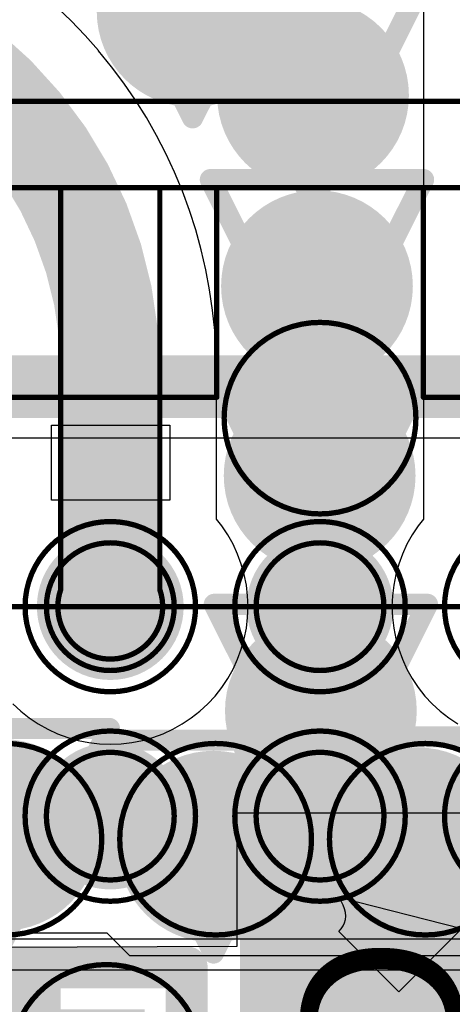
# Model space of a CAD drawing. Header units: inches. Extents: x -2.3 to 12.7, y -2.8 to 6.7.
# Tile 66 of 171: x 0.1795 to 0.2201, y 0.9275 to 1.02. Entities that reach past the tile are written whole.
import ezdxf

# ---------------------------------------------------------------- set-up
doc = ezdxf.new("R2010")
doc.units = ezdxf.units.IN
doc.header["$MEASUREMENT"] = 0
for name, color, linetype in [('Bottom Layer', 5, 'Continuous'), ('Bottom Paste', 16, 'Continuous'), ('Bottom Solder', 6, 'Continuous'), ('Drill Drawing', 1, 'Continuous'), ('fanoutbga', 56, 'Continuous'), ('L2_GND1', 16, 'Continuous'), ('L3_PWR1', 130, 'Continuous'), ('M14 Component Bodies Bottom', 56, 'Continuous'), ('M16 Courtyards Bottom', 56, 'Continuous'), ('M5 Assembly Top', 56, 'Continuous'), ('M6 Assembly Bottom', 56, 'Continuous'), ('PCB_dimesnion_airgap_trace_width', 56, 'Continuous'), ('Top Layer', 1, 'Continuous'), ('Top Overlay', 2, 'Continuous'), ('Top Paste', 8, 'Continuous'), ('Top Solder', 216, 'Continuous'), ('Via Holes', 16, 'Continuous')]:
    doc.layers.add(name, color=color, linetype=linetype)
doc.styles.add('Arial', font='txt', dxfattribs={"height": 0.2})

# ---------------------------------------------------------------- blocks, each defined once
blk = doc.blocks.new('AMF0102A_MFG_36')
at = {"layer": 'Top Layer'}
h = blk.add_hatch(color=1, dxfattribs=at)
edge = h.paths.add_edge_path()
edge.add_arc((-0.108268, -0.049213), 0.004921, 0, 360)
h = blk.add_hatch(color=1, dxfattribs=at)
edge = h.paths.add_edge_path()
edge.add_arc((-0.088583, -0.049213), 0.004921, 0, 360)
h = blk.add_hatch(color=1, dxfattribs=at)
edge = h.paths.add_edge_path()
edge.add_arc((-0.108268, -0.068898), 0.004921, 0, 360)
h = blk.add_hatch(color=1, dxfattribs=at)
edge = h.paths.add_edge_path()
edge.add_arc((-0.088583, -0.068898), 0.004921, 0, 360)
at = {"layer": 'Top Paste'}
h = blk.add_hatch(color=8, dxfattribs=at)
edge = h.paths.add_edge_path()
edge.add_arc((-0.108268, -0.049213), 0.004921, 0, 360)
h = blk.add_hatch(color=8, dxfattribs=at)
edge = h.paths.add_edge_path()
edge.add_arc((-0.088583, -0.049213), 0.004921, 0, 360)
h = blk.add_hatch(color=8, dxfattribs=at)
edge = h.paths.add_edge_path()
edge.add_arc((-0.108268, -0.068898), 0.004921, 0, 360)
h = blk.add_hatch(color=8, dxfattribs=at)
edge = h.paths.add_edge_path()
edge.add_arc((-0.088583, -0.068898), 0.004921, 0, 360)
at = {"layer": 'M5 Assembly Top'}
blk.add_lwpolyline([(-0.128937, -0.128937, 0.005906, 0.005906, 0), (-0.128937, 0.128937, 0.005906, 0.005906, 0)], format="xyseb", dxfattribs=at)
at = {"layer": 'Top Overlay'}
blk.add_lwpolyline([(-0.128937, -0.128937, 0.005906, 0.005906, 0), (-0.128937, 0.128937, 0.005906, 0.005906, 0)], format="xyseb", dxfattribs=at)
at = {"layer": 'Top Solder'}
for points in [[(-0.104823, -0.049213, 0.00689, 0.00689, 1), (-0.111713, -0.049213, 0.00689, 0.00689, 1)], [(-0.085138, -0.049213, 0.00689, 0.00689, 1), (-0.092028, -0.049213, 0.00689, 0.00689, 1)], [(-0.113435, -0.049213, 0.003445, 0.003445, 1), (-0.10999, -0.049213, 0.003445, 0.003445, 1)], [(-0.106545, -0.049213, 0.003445, 0.003445, 1), (-0.1031, -0.049213, 0.003445, 0.003445, 1)], [(-0.09375, -0.049213, 0.003445, 0.003445, 1), (-0.090305, -0.049213, 0.003445, 0.003445, 1)], [(-0.08686, -0.049213, 0.003445, 0.003445, 1), (-0.083415, -0.049213, 0.003445, 0.003445, 1)], [(-0.104823, -0.068898, 0.00689, 0.00689, 1), (-0.111713, -0.068898, 0.00689, 0.00689, 1)], [(-0.085138, -0.068898, 0.00689, 0.00689, 1), (-0.092028, -0.068898, 0.00689, 0.00689, 1)], [(-0.113435, -0.068898, 0.003445, 0.003445, 1), (-0.10999, -0.068898, 0.003445, 0.003445, 1)], [(-0.106545, -0.068898, 0.003445, 0.003445, 1), (-0.1031, -0.068898, 0.003445, 0.003445, 1)], [(-0.09375, -0.068898, 0.003445, 0.003445, 1), (-0.090305, -0.068898, 0.003445, 0.003445, 1)], [(-0.08686, -0.068898, 0.003445, 0.003445, 1), (-0.083415, -0.068898, 0.003445, 0.003445, 1)]]:
    blk.add_lwpolyline(points, format="xyseb", close=True, dxfattribs=at)
blk = doc.blocks.new('0402S_B_60')
at = {"layer": 'Bottom Layer'}
for points in [[(-0.0125, 0.012), (-0.0125, -0.012), (-0.0275, -0.012), (-0.0275, 0.012)], [(0.0275, 0.012), (0.0275, -0.012), (0.0125, -0.012), (0.0125, 0.012)]]:
    blk.add_hatch(color=5, dxfattribs=at).paths.add_polyline_path(points)
at = {"layer": 'Bottom Paste'}
for points in [[(-0.0125, 0.012), (-0.0125, -0.012), (-0.0275, -0.012), (-0.0275, 0.012)], [(0.0275, 0.012), (0.0275, -0.012), (0.0125, -0.012), (0.0125, 0.012)]]:
    blk.add_hatch(color=16, dxfattribs=at).paths.add_polyline_path(points)
at = {"layer": 'Bottom Solder'}
for points in [[(-0.0125, 0.012), (-0.0125, -0.012), (-0.0275, -0.012), (-0.0275, 0.012)], [(0.0275, 0.012), (0.0275, -0.012), (0.0125, -0.012), (0.0125, 0.012)]]:
    blk.add_hatch(color=6, dxfattribs=at).paths.add_polyline_path(points)
at = {"layer": 'M14 Component Bodies Bottom'}
for points in [[(-0.021653, 0.011811, 0.003937, 0.003937, 0), (0.021654, 0.011811, 0.003937, 0.003937, 0)], [(-0.021653, 0.011811, 0.003937, 0.003937, 0), (-0.021653, -0.011811, 0.003937, 0.003937, 0)], [(-0.01378, 0.011811, 0.003937, 0.003937, 0), (-0.01378, -0.011811, 0.003937, 0.003937, 0)], [(0.01378, 0.011811, 0.003937, 0.003937, 0), (0.01378, -0.011811, 0.003937, 0.003937, 0)], [(0.021654, 0.011811, 0.003937, 0.003937, 0), (0.021654, -0.011811, 0.003937, 0.003937, 0)], [(-0.021653, -0.011811, 0.003937, 0.003937, 0), (0.021654, -0.011811, 0.003937, 0.003937, 0)]]:
    blk.add_lwpolyline(points, format="xyseb", dxfattribs=at)
for points in [[(-0.022638, 0.011811, 0.001969, 0.001969, 1), (-0.020669, 0.011811, 0.001969, 0.001969, 1)], [(-0.022638, 0.011811, 0.001969, 0.001969, 1), (-0.020669, 0.011811, 0.001969, 0.001969, 1)], [(-0.014764, 0.011811, 0.001969, 0.001969, 1), (-0.012795, 0.011811, 0.001969, 0.001969, 1)], [(0.012795, 0.011811, 0.001969, 0.001969, 1), (0.014764, 0.011811, 0.001969, 0.001969, 1)], [(0.020669, 0.011811, 0.001969, 0.001969, 1), (0.022638, 0.011811, 0.001969, 0.001969, 1)], [(0.020669, 0.011811, 0.001969, 0.001969, 1), (0.022638, 0.011811, 0.001969, 0.001969, 1)], [(-0.022638, -0.011811, 0.001969, 0.001969, 1), (-0.020669, -0.011811, 0.001969, 0.001969, 1)], [(-0.022638, -0.011811, 0.001969, 0.001969, 1), (-0.020669, -0.011811, 0.001969, 0.001969, 1)], [(-0.014764, -0.011811, 0.001969, 0.001969, 1), (-0.012795, -0.011811, 0.001969, 0.001969, 1)], [(0.012795, -0.011811, 0.001969, 0.001969, 1), (0.014764, -0.011811, 0.001969, 0.001969, 1)], [(0.020669, -0.011811, 0.001969, 0.001969, 1), (0.022638, -0.011811, 0.001969, 0.001969, 1)], [(0.020669, -0.011811, 0.001969, 0.001969, 1), (0.022638, -0.011811, 0.001969, 0.001969, 1)]]:
    blk.add_lwpolyline(points, format="xyseb", close=True, dxfattribs=at)
at = {"layer": 'M6 Assembly Bottom'}
for points in [[(-0.027559, 0.01378, 0.001969, 0.001969, 0), (-0.027559, -0.01378, 0.001969, 0.001969, 0)], [(-0.027559, 0.01378, 0.001969, 0.001969, 0), (0.027559, 0.01378, 0.001969, 0.001969, 0)], [(0.027559, 0.01378, 0.001969, 0.001969, 0), (0.027559, -0.01378, 0.001969, 0.001969, 0)], [(-0.027559, -0.01378, 0.001969, 0.001969, 0), (0.027559, -0.01378, 0.001969, 0.001969, 0)]]:
    blk.add_lwpolyline(points, format="xyseb", dxfattribs=at)
for points in [[(-0.028051, 0.01378, 0.000984, 0.000984, 1), (-0.027067, 0.01378, 0.000984, 0.000984, 1)], [(-0.028051, 0.01378, 0.000984, 0.000984, 1), (-0.027067, 0.01378, 0.000984, 0.000984, 1)], [(0.027067, 0.01378, 0.000984, 0.000984, 1), (0.028051, 0.01378, 0.000984, 0.000984, 1)], [(0.027067, 0.01378, 0.000984, 0.000984, 1), (0.028051, 0.01378, 0.000984, 0.000984, 1)], [(-0.028051, -0.01378, 0.000984, 0.000984, 1), (-0.027067, -0.01378, 0.000984, 0.000984, 1)], [(-0.028051, -0.01378, 0.000984, 0.000984, 1), (-0.027067, -0.01378, 0.000984, 0.000984, 1)], [(0.027067, -0.01378, 0.000984, 0.000984, 1), (0.028051, -0.01378, 0.000984, 0.000984, 1)], [(0.027067, -0.01378, 0.000984, 0.000984, 1), (0.028051, -0.01378, 0.000984, 0.000984, 1)]]:
    blk.add_lwpolyline(points, format="xyseb", close=True, dxfattribs=at)
at = {"layer": 'M6 Assembly Bottom', "style": 'Arial', "text_generation_flag": 2}
blk.add_text('C22', height=0.015, dxfattribs=at).set_placement((0.021961, -0.006056))
blk = doc.blocks.new('0402L_B_80')
at = {"layer": 'Bottom Layer'}
for points in [[(-0.007874, 0.009843), (-0.007874, -0.009843), (-0.031496, -0.009843), (-0.031496, 0.009843)], [(0.031496, 0.009843), (0.031496, -0.009843), (0.007874, -0.009843), (0.007874, 0.009843)]]:
    blk.add_hatch(color=5, dxfattribs=at).paths.add_polyline_path(points)
at = {"layer": 'Bottom Paste'}
for points in [[(-0.007874, 0.009843), (-0.007874, -0.009843), (-0.031496, -0.009843), (-0.031496, 0.009843)], [(0.031496, 0.009843), (0.031496, -0.009843), (0.007874, -0.009843), (0.007874, 0.009843)]]:
    blk.add_hatch(color=16, dxfattribs=at).paths.add_polyline_path(points)
at = {"layer": 'Bottom Solder'}
for points in [[(-0.007874, 0.009843), (-0.007874, -0.009843), (-0.031496, -0.009843), (-0.031496, 0.009843)], [(0.031496, 0.009843), (0.031496, -0.009843), (0.007874, -0.009843), (0.007874, 0.009843)]]:
    blk.add_hatch(color=6, dxfattribs=at).paths.add_polyline_path(points)
at = {"layer": 'M14 Component Bodies Bottom'}
for points in [[(-0.021653, 0.011811, 0.003937, 0.003937, 0), (-0.021653, -0.011811, 0.003937, 0.003937, 0)], [(0.021654, 0.011811, 0.003937, 0.003937, 0), (-0.021653, 0.011811, 0.003937, 0.003937, 0)], [(-0.01378, 0.011811, 0.003937, 0.003937, 0), (-0.01378, -0.011811, 0.003937, 0.003937, 0)], [(0.01378, 0.011811, 0.003937, 0.003937, 0), (0.01378, -0.011811, 0.003937, 0.003937, 0)], [(0.021654, 0.011811, 0.003937, 0.003937, 0), (0.021654, -0.011811, 0.003937, 0.003937, 0)], [(0.021654, -0.011811, 0.003937, 0.003937, 0), (-0.021653, -0.011811, 0.003937, 0.003937, 0)]]:
    blk.add_lwpolyline(points, format="xyseb", dxfattribs=at)
for points in [[(-0.022638, 0.011811, 0.001969, 0.001969, 1), (-0.020669, 0.011811, 0.001969, 0.001969, 1)], [(-0.022638, 0.011811, 0.001969, 0.001969, 1), (-0.020669, 0.011811, 0.001969, 0.001969, 1)], [(-0.014764, 0.011811, 0.001969, 0.001969, 1), (-0.012795, 0.011811, 0.001969, 0.001969, 1)], [(0.012795, 0.011811, 0.001969, 0.001969, 1), (0.014764, 0.011811, 0.001969, 0.001969, 1)], [(0.020669, 0.011811, 0.001969, 0.001969, 1), (0.022638, 0.011811, 0.001969, 0.001969, 1)], [(0.020669, 0.011811, 0.001969, 0.001969, 1), (0.022638, 0.011811, 0.001969, 0.001969, 1)], [(-0.022638, -0.011811, 0.001969, 0.001969, 1), (-0.020669, -0.011811, 0.001969, 0.001969, 1)], [(-0.022638, -0.011811, 0.001969, 0.001969, 1), (-0.020669, -0.011811, 0.001969, 0.001969, 1)], [(-0.014764, -0.011811, 0.001969, 0.001969, 1), (-0.012795, -0.011811, 0.001969, 0.001969, 1)], [(0.012795, -0.011811, 0.001969, 0.001969, 1), (0.014764, -0.011811, 0.001969, 0.001969, 1)], [(0.020669, -0.011811, 0.001969, 0.001969, 1), (0.022638, -0.011811, 0.001969, 0.001969, 1)], [(0.020669, -0.011811, 0.001969, 0.001969, 1), (0.022638, -0.011811, 0.001969, 0.001969, 1)]]:
    blk.add_lwpolyline(points, format="xyseb", close=True, dxfattribs=at)
at = {"layer": 'M16 Courtyards Bottom'}
for points in [[(-0.035433, 0.01378, 0.003937, 0.003937, 0), (-0.035433, -0.01378, 0.003937, 0.003937, 0)], [(0.035433, 0.01378, 0.003937, 0.003937, 0), (-0.035433, 0.01378, 0.003937, 0.003937, 0)], [(0.035433, 0.01378, 0.003937, 0.003937, 0), (0.035433, -0.01378, 0.003937, 0.003937, 0)], [(0, 0.011811, 0.003937, 0.003937, 0), (0, -0.011811, 0.003937, 0.003937, 0)], [(0.011811, 0, 0.003937, 0.003937, 0), (-0.011811, 0, 0.003937, 0.003937, 0)], [(0.035433, -0.01378, 0.003937, 0.003937, 0), (-0.035433, -0.01378, 0.003937, 0.003937, 0)]]:
    blk.add_lwpolyline(points, format="xyseb", dxfattribs=at)
for points in [[(-0.036417, 0.01378, 0.001969, 0.001969, 1), (-0.034449, 0.01378, 0.001969, 0.001969, 1)], [(-0.036417, 0.01378, 0.001969, 0.001969, 1), (-0.034449, 0.01378, 0.001969, 0.001969, 1)], [(0.034449, 0.01378, 0.001969, 0.001969, 1), (0.036417, 0.01378, 0.001969, 0.001969, 1)], [(0.034449, 0.01378, 0.001969, 0.001969, 1), (0.036417, 0.01378, 0.001969, 0.001969, 1)], [(-0.000984, 0.011811, 0.001969, 0.001969, 1), (0.000984, 0.011811, 0.001969, 0.001969, 1)], [(-0.012795, 0, 0.001969, 0.001969, 1), (-0.010827, 0, 0.001969, 0.001969, 1)], [(0.010827, 0, 0.001969, 0.001969, 1), (0.012795, 0, 0.001969, 0.001969, 1)], [(-0.000984, -0.011811, 0.001969, 0.001969, 1), (0.000984, -0.011811, 0.001969, 0.001969, 1)], [(-0.036417, -0.01378, 0.001969, 0.001969, 1), (-0.034449, -0.01378, 0.001969, 0.001969, 1)], [(-0.036417, -0.01378, 0.001969, 0.001969, 1), (-0.034449, -0.01378, 0.001969, 0.001969, 1)], [(0.034449, -0.01378, 0.001969, 0.001969, 1), (0.036417, -0.01378, 0.001969, 0.001969, 1)], [(0.034449, -0.01378, 0.001969, 0.001969, 1), (0.036417, -0.01378, 0.001969, 0.001969, 1)]]:
    blk.add_lwpolyline(points, format="xyseb", close=True, dxfattribs=at)
at = {"layer": 'M6 Assembly Bottom'}
for points in [[(0.035433, 0.01378, 0.003937, 0.003937, 0), (-0.035433, 0.01378, 0.003937, 0.003937, 0)], [(-0.035433, 0.01378, 0.003937, 0.003937, 0), (-0.035433, -0.01378, 0.003937, 0.003937, 0)], [(0.035433, 0.01378, 0.003937, 0.003937, 0), (0.035433, -0.01378, 0.003937, 0.003937, 0)], [(0.035433, -0.01378, 0.003937, 0.003937, 0), (-0.035433, -0.01378, 0.003937, 0.003937, 0)]]:
    blk.add_lwpolyline(points, format="xyseb", dxfattribs=at)
for points in [[(-0.036417, 0.01378, 0.001969, 0.001969, 1), (-0.034449, 0.01378, 0.001969, 0.001969, 1)], [(-0.036417, 0.01378, 0.001969, 0.001969, 1), (-0.034449, 0.01378, 0.001969, 0.001969, 1)], [(0.034449, 0.01378, 0.001969, 0.001969, 1), (0.036417, 0.01378, 0.001969, 0.001969, 1)], [(0.034449, 0.01378, 0.001969, 0.001969, 1), (0.036417, 0.01378, 0.001969, 0.001969, 1)], [(-0.036417, -0.01378, 0.001969, 0.001969, 1), (-0.034449, -0.01378, 0.001969, 0.001969, 1)], [(-0.036417, -0.01378, 0.001969, 0.001969, 1), (-0.034449, -0.01378, 0.001969, 0.001969, 1)], [(0.034449, -0.01378, 0.001969, 0.001969, 1), (0.036417, -0.01378, 0.001969, 0.001969, 1)], [(0.034449, -0.01378, 0.001969, 0.001969, 1), (0.036417, -0.01378, 0.001969, 0.001969, 1)]]:
    blk.add_lwpolyline(points, format="xyseb", close=True, dxfattribs=at)
at = {"layer": 'M6 Assembly Bottom', "style": 'Arial', "text_generation_flag": 2}
blk.add_text('C4', height=0.017, rotation=180, dxfattribs=at).set_placement((-0.030512, 0.008858))

msp = doc.modelspace()

# ---------------------------------------------------------------- hatches: boundary and pattern name
at = {"layer": 'Bottom Layer'}
h = msp.add_hatch(color=5, dxfattribs=at)
edge = h.paths.add_edge_path()
edge.add_arc((0.195718, 1.020792), 0.009, 0, 360)
h = msp.add_hatch(color=5, dxfattribs=at)
edge = h.paths.add_edge_path()
edge.add_arc((0.207019, 1.012903), 0.009, 0, 360)
h = msp.add_hatch(color=5, dxfattribs=at)
edge = h.paths.add_edge_path()
edge.add_arc((0.207389, 0.994973), 0.009, 0, 360)
h = msp.add_hatch(color=5, dxfattribs=at)
edge = h.paths.add_edge_path()
edge.add_arc((0.207641, 0.977157), 0.009, 0, 360)
h = msp.add_hatch(color=5, dxfattribs=at)
edge = h.paths.add_edge_path()
edge.add_arc((0.207755, 0.955058), 0.009, 0, 360)
h = msp.add_hatch(color=5, dxfattribs=at)
edge = h.paths.add_edge_path()
edge.add_arc((0.1779, 0.943394), 0.009, 0, 360)
h = msp.add_hatch(color=5, dxfattribs=at)
edge = h.paths.add_edge_path()
edge.add_arc((0.197678, 0.942301), 0.009, 0, 360)
h = msp.add_hatch(color=5, dxfattribs=at)
edge = h.paths.add_edge_path()
edge.add_arc((0.216867, 0.942611), 0.009, 0, 360)
at = {"layer": 'L2_GND1'}
h = msp.add_hatch(color=16, dxfattribs=at)
edge = h.paths.add_edge_path()
edge.add_arc((0.195718, 1.020792), 0.009, 0, 360)
h = msp.add_hatch(color=16, dxfattribs=at)
edge = h.paths.add_edge_path()
edge.add_arc((0.207019, 1.012903), 0.009, 0, 360)
h = msp.add_hatch(color=16, dxfattribs=at)
edge = h.paths.add_edge_path()
edge.add_arc((0.207389, 0.994973), 0.009, 0, 360)
h = msp.add_hatch(color=16, dxfattribs=at)
edge = h.paths.add_edge_path()
edge.add_arc((0.207641, 0.977157), 0.009, 0, 360)
h = msp.add_hatch(color=16, dxfattribs=at)
edge = h.paths.add_edge_path()
edge.add_arc((0.207755, 0.955058), 0.009, 0, 360)
h = msp.add_hatch(color=16, dxfattribs=at)
edge = h.paths.add_edge_path()
edge.add_arc((0.1779, 0.943394), 0.009, 0, 360)
h = msp.add_hatch(color=16, dxfattribs=at)
edge = h.paths.add_edge_path()
edge.add_arc((0.197678, 0.942301), 0.009, 0, 360)
h = msp.add_hatch(color=16, dxfattribs=at)
edge = h.paths.add_edge_path()
edge.add_arc((0.216867, 0.942611), 0.009, 0, 360)
at = {"layer": 'L3_PWR1'}
h = msp.add_hatch(color=130, dxfattribs=at)
edge = h.paths.add_edge_path()
edge.add_arc((0.195718, 1.020792), 0.009, 0, 360)
h = msp.add_hatch(color=130, dxfattribs=at)
edge = h.paths.add_edge_path()
edge.add_arc((0.207019, 1.012903), 0.009, 0, 360)
h = msp.add_hatch(color=130, dxfattribs=at)
edge = h.paths.add_edge_path()
edge.add_arc((0.207389, 0.994973), 0.009, 0, 360)
h = msp.add_hatch(color=130, dxfattribs=at)
edge = h.paths.add_edge_path()
edge.add_arc((0.207641, 0.977157), 0.009, 0, 360)
h = msp.add_hatch(color=130, dxfattribs=at)
edge = h.paths.add_edge_path()
edge.add_arc((0.207755, 0.955058), 0.009, 0, 360)
h = msp.add_hatch(color=130, dxfattribs=at)
edge = h.paths.add_edge_path()
edge.add_arc((0.1779, 0.943394), 0.009, 0, 360)
h = msp.add_hatch(color=130, dxfattribs=at)
edge = h.paths.add_edge_path()
edge.add_arc((0.197678, 0.942301), 0.009, 0, 360)
h = msp.add_hatch(color=130, dxfattribs=at)
edge = h.paths.add_edge_path()
edge.add_arc((0.216867, 0.942611), 0.009, 0, 360)
at = {"layer": 'Top Layer'}
h = msp.add_hatch(color=1, dxfattribs=at)
edge = h.paths.add_edge_path()
edge.add_arc((0.195718, 1.020792), 0.009, 0, 360)
h = msp.add_hatch(color=1, dxfattribs=at)
edge = h.paths.add_edge_path()
edge.add_arc((0.207019, 1.012903), 0.009, 0, 360)
h = msp.add_hatch(color=1, dxfattribs=at)
edge = h.paths.add_edge_path()
edge.add_arc((0.207389, 0.994973), 0.009, 0, 360)
h = msp.add_hatch(color=1, dxfattribs=at)
edge = h.paths.add_edge_path()
edge.add_arc((0.207641, 0.977157), 0.009, 0, 360)
h = msp.add_hatch(color=1, dxfattribs=at)
edge = h.paths.add_edge_path()
edge.add_arc((0.207755, 0.955058), 0.009, 0, 360)
h = msp.add_hatch(color=1, dxfattribs=at)
edge = h.paths.add_edge_path()
edge.add_arc((0.1779, 0.943394), 0.009, 0, 360)
h = msp.add_hatch(color=1, dxfattribs=at)
edge = h.paths.add_edge_path()
edge.add_arc((0.197678, 0.942301), 0.009, 0, 360)
h = msp.add_hatch(color=1, dxfattribs=at)
edge = h.paths.add_edge_path()
edge.add_arc((0.216867, 0.942611), 0.009, 0, 360)
at = {"layer": 'Via Holes'}
h = msp.add_hatch(color=7, dxfattribs=at)
edge = h.paths.add_edge_path()
edge.add_arc((0.195718, 1.020792), 0.004, 0, 360)
h = msp.add_hatch(color=7, dxfattribs=at)
edge = h.paths.add_edge_path()
edge.add_arc((0.207019, 1.012903), 0.004, 0, 360)
h = msp.add_hatch(color=7, dxfattribs=at)
edge = h.paths.add_edge_path()
edge.add_arc((0.207389, 0.994973), 0.004, 0, 360)
h = msp.add_hatch(color=7, dxfattribs=at)
edge = h.paths.add_edge_path()
edge.add_arc((0.207641, 0.977157), 0.004, 0, 360)
h = msp.add_hatch(color=7, dxfattribs=at)
edge = h.paths.add_edge_path()
edge.add_arc((0.207755, 0.955058), 0.004, 0, 360)
h = msp.add_hatch(color=7, dxfattribs=at)
edge = h.paths.add_edge_path()
edge.add_arc((0.1779, 0.943394), 0.004, 0, 360)
h = msp.add_hatch(color=7, dxfattribs=at)
edge = h.paths.add_edge_path()
edge.add_arc((0.216867, 0.942611), 0.004, 0, 360)
h = msp.add_hatch(color=7, dxfattribs=at)
edge = h.paths.add_edge_path()
edge.add_arc((0.197678, 0.942301), 0.004, 0, 360)

# ---------------------------------------------------------------- linework, layer by layer
at = {"layer": 'Bottom Layer'}
for p, q in [((0.209673, 0.937154), (0.209438, 0.93753)), ((0.209438, 0.93753), (0.220993, 0.934612)), ((0.209855, 0.93679), (0.209673, 0.937154)), ((0.209985, 0.936438), (0.209855, 0.93679)), ((0.210063, 0.936098), (0.209985, 0.936438)), ((0.210061, 0.935453), (0.210088, 0.93577)), ((0.210088, 0.93577), (0.210063, 0.936098)), ((0.209427, 0.934305), (0.209664, 0.934574)), ((0.209664, 0.934574), (0.209849, 0.934855)), ((0.209849, 0.934855), (0.209981, 0.935148)), ((0.209981, 0.935148), (0.210061, 0.935453)), ((0.220993, 0.934612), (0.215084, 0.928648)), ((0.215084, 0.928648), (0.209427, 0.934305)), ((0.283965, 0.933596), (0.135108, 0.933596))]:
    msp.add_line(p, q, dxfattribs=at)
for points in [[(0.214953, 0.940697, 0.008, 0.008, 0), (0.216867, 0.942611, 0.008, 0.008, 0)], [(0.214953, 0.934175, 0.008, 0.008, 0), (0.214953, 0.940697, 0.008, 0.008, 0)], [(0.212255, 0.931477, 0.008, 0.008, 0), (0.214953, 0.934175, 0.008, 0.008, 0)]]:
    msp.add_lwpolyline(points, format="xyseb", dxfattribs=at)
for points in [[(0.214867, 0.942611, 0.004, 0.004, 1), (0.218867, 0.942611, 0.004, 0.004, 1)], [(0.212953, 0.940697, 0.004, 0.004, 1), (0.216953, 0.940697, 0.004, 0.004, 1)], [(0.212953, 0.940697, 0.004, 0.004, 1), (0.216953, 0.940697, 0.004, 0.004, 1)], [(0.212953, 0.934175, 0.004, 0.004, 1), (0.216953, 0.934175, 0.004, 0.004, 1)], [(0.212953, 0.934175, 0.004, 0.004, 1), (0.216953, 0.934175, 0.004, 0.004, 1)], [(0.210255, 0.931477, 0.004, 0.004, 1), (0.214255, 0.931477, 0.004, 0.004, 1)]]:
    msp.add_lwpolyline(points, format="xyseb", close=True, dxfattribs=at)
at = {"layer": 'Bottom Solder'}
for p, q in [((0.229383, 0.945433), (0.199872, 0.945433)), ((0.199872, 0.945433), (0.199872, 0.932902)), ((0.199872, 0.932902), (0.135997, 0.932641))]:
    msp.add_line(p, q, dxfattribs=at)
at = {"layer": 'Drill Drawing'}
for points in [[(0.185718, 1.030792, 0.002, 0.002, 0), (0.195718, 1.010792, 0.002, 0.002, 0)], [(0.195718, 1.010792, 0.002, 0.002, 0), (0.205718, 1.030792, 0.002, 0.002, 0)], [(0.197019, 1.022903, 0.002, 0.002, 0), (0.207019, 1.002903, 0.002, 0.002, 0)], [(0.207019, 1.002903, 0.002, 0.002, 0), (0.217019, 1.022903, 0.002, 0.002, 0)], [(0.197389, 1.004973, 0.002, 0.002, 0), (0.217389, 1.004973, 0.002, 0.002, 0)], [(0.197389, 1.004973, 0.002, 0.002, 0), (0.207389, 0.984973, 0.002, 0.002, 0)], [(0.207389, 0.984973, 0.002, 0.002, 0), (0.217389, 1.004973, 0.002, 0.002, 0)], [(0.197641, 0.987157, 0.002, 0.002, 0), (0.217641, 0.987157, 0.002, 0.002, 0)], [(0.197641, 0.987157, 0.002, 0.002, 0), (0.207641, 0.967157, 0.002, 0.002, 0)], [(0.207641, 0.967157, 0.002, 0.002, 0), (0.217641, 0.987157, 0.002, 0.002, 0)], [(0.197755, 0.965058, 0.002, 0.002, 0), (0.217755, 0.965058, 0.002, 0.002, 0)], [(0.197755, 0.965058, 0.002, 0.002, 0), (0.207755, 0.945058, 0.002, 0.002, 0)], [(0.207755, 0.945058, 0.002, 0.002, 0), (0.217755, 0.965058, 0.002, 0.002, 0)], [(0.1679, 0.953394, 0.002, 0.002, 0), (0.1879, 0.953394, 0.002, 0.002, 0)], [(0.1779, 0.933394, 0.002, 0.002, 0), (0.1879, 0.953394, 0.002, 0.002, 0)], [(0.187678, 0.952301, 0.002, 0.002, 0), (0.207678, 0.952301, 0.002, 0.002, 0)], [(0.187678, 0.952301, 0.002, 0.002, 0), (0.197678, 0.932301, 0.002, 0.002, 0)], [(0.197678, 0.932301, 0.002, 0.002, 0), (0.207678, 0.952301, 0.002, 0.002, 0)], [(0.206867, 0.952611, 0.002, 0.002, 0), (0.226867, 0.952611, 0.002, 0.002, 0)], [(0.206867, 0.952611, 0.002, 0.002, 0), (0.216867, 0.932611, 0.002, 0.002, 0)], [(0.216867, 0.932611, 0.002, 0.002, 0), (0.226867, 0.952611, 0.002, 0.002, 0)]]:
    msp.add_lwpolyline(points, format="xyseb", dxfattribs=at)
for points in [[(0.195218, 1.010792, 0.001, 0.001, 1), (0.196218, 1.010792, 0.001, 0.001, 1)], [(0.195218, 1.010792, 0.001, 0.001, 1), (0.196218, 1.010792, 0.001, 0.001, 1)], [(0.196889, 1.004973, 0.001, 0.001, 1), (0.197889, 1.004973, 0.001, 0.001, 1)], [(0.196889, 1.004973, 0.001, 0.001, 1), (0.197889, 1.004973, 0.001, 0.001, 1)], [(0.216889, 1.004973, 0.001, 0.001, 1), (0.217889, 1.004973, 0.001, 0.001, 1)], [(0.216889, 1.004973, 0.001, 0.001, 1), (0.217889, 1.004973, 0.001, 0.001, 1)], [(0.206519, 1.002903, 0.001, 0.001, 1), (0.207519, 1.002903, 0.001, 0.001, 1)], [(0.206519, 1.002903, 0.001, 0.001, 1), (0.207519, 1.002903, 0.001, 0.001, 1)], [(0.197141, 0.987157, 0.001, 0.001, 1), (0.198141, 0.987157, 0.001, 0.001, 1)], [(0.197141, 0.987157, 0.001, 0.001, 1), (0.198141, 0.987157, 0.001, 0.001, 1)], [(0.217141, 0.987157, 0.001, 0.001, 1), (0.218141, 0.987157, 0.001, 0.001, 1)], [(0.217141, 0.987157, 0.001, 0.001, 1), (0.218141, 0.987157, 0.001, 0.001, 1)], [(0.206889, 0.984973, 0.001, 0.001, 1), (0.207889, 0.984973, 0.001, 0.001, 1)], [(0.206889, 0.984973, 0.001, 0.001, 1), (0.207889, 0.984973, 0.001, 0.001, 1)], [(0.207141, 0.967157, 0.001, 0.001, 1), (0.208141, 0.967157, 0.001, 0.001, 1)], [(0.207141, 0.967157, 0.001, 0.001, 1), (0.208141, 0.967157, 0.001, 0.001, 1)], [(0.197255, 0.965058, 0.001, 0.001, 1), (0.198255, 0.965058, 0.001, 0.001, 1)], [(0.197255, 0.965058, 0.001, 0.001, 1), (0.198255, 0.965058, 0.001, 0.001, 1)], [(0.217255, 0.965058, 0.001, 0.001, 1), (0.218255, 0.965058, 0.001, 0.001, 1)], [(0.217255, 0.965058, 0.001, 0.001, 1), (0.218255, 0.965058, 0.001, 0.001, 1)], [(0.1874, 0.953394, 0.001, 0.001, 1), (0.1884, 0.953394, 0.001, 0.001, 1)], [(0.1874, 0.953394, 0.001, 0.001, 1), (0.1884, 0.953394, 0.001, 0.001, 1)], [(0.187178, 0.952301, 0.001, 0.001, 1), (0.188178, 0.952301, 0.001, 0.001, 1)], [(0.187178, 0.952301, 0.001, 0.001, 1), (0.188178, 0.952301, 0.001, 0.001, 1)], [(0.206367, 0.952611, 0.001, 0.001, 1), (0.207367, 0.952611, 0.001, 0.001, 1)], [(0.206367, 0.952611, 0.001, 0.001, 1), (0.207367, 0.952611, 0.001, 0.001, 1)], [(0.207178, 0.952301, 0.001, 0.001, 1), (0.208178, 0.952301, 0.001, 0.001, 1)], [(0.207178, 0.952301, 0.001, 0.001, 1), (0.208178, 0.952301, 0.001, 0.001, 1)], [(0.207255, 0.945058, 0.001, 0.001, 1), (0.208255, 0.945058, 0.001, 0.001, 1)], [(0.207255, 0.945058, 0.001, 0.001, 1), (0.208255, 0.945058, 0.001, 0.001, 1)], [(0.197178, 0.932301, 0.001, 0.001, 1), (0.198178, 0.932301, 0.001, 0.001, 1)], [(0.197178, 0.932301, 0.001, 0.001, 1), (0.198178, 0.932301, 0.001, 0.001, 1)], [(0.216367, 0.932611, 0.001, 0.001, 1), (0.217367, 0.932611, 0.001, 0.001, 1)], [(0.216367, 0.932611, 0.001, 0.001, 1), (0.217367, 0.932611, 0.001, 0.001, 1)]]:
    msp.add_lwpolyline(points, format="xyseb", close=True, dxfattribs=at)
at = {"layer": 'fanoutbga'}
for points in [[(0.18799, 0.964845, 0.004, 0.004, 0), (0.18799, 0.998875, 0.004, 0.004, 0)], [(0.207675, 0.964845, 0.004, 0.004, 0), (0.207675, 0.98256, 0.004, 0.004, 0)]]:
    msp.add_lwpolyline(points, format="xyseb", dxfattribs=at)
for points in [[(0.18699, 0.998875, 0.002, 0.002, 1), (0.18899, 0.998875, 0.002, 0.002, 1)], [(0.216675, 0.98256, 0.0005, 0.0005, 1), (0.198675, 0.98256, 0.0005, 0.0005, 1)], [(0.216675, 0.98256, 0.0005, 0.0005, 1), (0.198675, 0.98256, 0.0005, 0.0005, 1)], [(0.206675, 0.98256, 0.002, 0.002, 1), (0.208675, 0.98256, 0.002, 0.002, 1)], [(0.19855, 0.98256, 0.00025, 0.00025, 1), (0.1988, 0.98256, 0.00025, 0.00025, 1)], [(0.19855, 0.98256, 0.00025, 0.00025, 1), (0.1988, 0.98256, 0.00025, 0.00025, 1)], [(0.21655, 0.98256, 0.00025, 0.00025, 1), (0.2168, 0.98256, 0.00025, 0.00025, 1)], [(0.21655, 0.98256, 0.00025, 0.00025, 1), (0.2168, 0.98256, 0.00025, 0.00025, 1)], [(0.19599, 0.964845, 0.0005, 0.0005, 1), (0.17999, 0.964845, 0.0005, 0.0005, 1)], [(0.215675, 0.964845, 0.0005, 0.0005, 1), (0.199675, 0.964845, 0.0005, 0.0005, 1)], [(0.23536, 0.964845, 0.0005, 0.0005, 1), (0.21936, 0.964845, 0.0005, 0.0005, 1)], [(0.19399, 0.964845, 0.0005, 0.0005, 1), (0.18199, 0.964845, 0.0005, 0.0005, 1)], [(0.19399, 0.964845, 0.0005, 0.0005, 1), (0.18199, 0.964845, 0.0005, 0.0005, 1)], [(0.213675, 0.964845, 0.0005, 0.0005, 1), (0.201675, 0.964845, 0.0005, 0.0005, 1)], [(0.213675, 0.964845, 0.0005, 0.0005, 1), (0.201675, 0.964845, 0.0005, 0.0005, 1)], [(0.18699, 0.964845, 0.002, 0.002, 1), (0.18899, 0.964845, 0.002, 0.002, 1)], [(0.206675, 0.964845, 0.002, 0.002, 1), (0.208675, 0.964845, 0.002, 0.002, 1)], [(0.179865, 0.964845, 0.00025, 0.00025, 1), (0.180115, 0.964845, 0.00025, 0.00025, 1)], [(0.181865, 0.964845, 0.00025, 0.00025, 1), (0.182115, 0.964845, 0.00025, 0.00025, 1)], [(0.181865, 0.964845, 0.00025, 0.00025, 1), (0.182115, 0.964845, 0.00025, 0.00025, 1)], [(0.193865, 0.964845, 0.00025, 0.00025, 1), (0.194115, 0.964845, 0.00025, 0.00025, 1)], [(0.193865, 0.964845, 0.00025, 0.00025, 1), (0.194115, 0.964845, 0.00025, 0.00025, 1)], [(0.195865, 0.964845, 0.00025, 0.00025, 1), (0.196115, 0.964845, 0.00025, 0.00025, 1)], [(0.19955, 0.964845, 0.00025, 0.00025, 1), (0.1998, 0.964845, 0.00025, 0.00025, 1)], [(0.20155, 0.964845, 0.00025, 0.00025, 1), (0.2018, 0.964845, 0.00025, 0.00025, 1)], [(0.20155, 0.964845, 0.00025, 0.00025, 1), (0.2018, 0.964845, 0.00025, 0.00025, 1)], [(0.21355, 0.964845, 0.00025, 0.00025, 1), (0.2138, 0.964845, 0.00025, 0.00025, 1)], [(0.21355, 0.964845, 0.00025, 0.00025, 1), (0.2138, 0.964845, 0.00025, 0.00025, 1)], [(0.21555, 0.964845, 0.00025, 0.00025, 1), (0.2158, 0.964845, 0.00025, 0.00025, 1)], [(0.219235, 0.964845, 0.00025, 0.00025, 1), (0.219485, 0.964845, 0.00025, 0.00025, 1)], [(0.19599, 0.94516, 0.0005, 0.0005, 1), (0.17999, 0.94516, 0.0005, 0.0005, 1)], [(0.215675, 0.94516, 0.0005, 0.0005, 1), (0.199675, 0.94516, 0.0005, 0.0005, 1)], [(0.23536, 0.94516, 0.0005, 0.0005, 1), (0.21936, 0.94516, 0.0005, 0.0005, 1)], [(0.18719, 0.94299, 0.0005, 0.0005, 1), (0.16919, 0.94299, 0.0005, 0.0005, 1)], [(0.18719, 0.94299, 0.0005, 0.0005, 1), (0.16919, 0.94299, 0.0005, 0.0005, 1)], [(0.206875, 0.94299, 0.0005, 0.0005, 1), (0.188875, 0.94299, 0.0005, 0.0005, 1)], [(0.206875, 0.94299, 0.0005, 0.0005, 1), (0.188875, 0.94299, 0.0005, 0.0005, 1)], [(0.22656, 0.94299, 0.0005, 0.0005, 1), (0.20856, 0.94299, 0.0005, 0.0005, 1)], [(0.22656, 0.94299, 0.0005, 0.0005, 1), (0.20856, 0.94299, 0.0005, 0.0005, 1)], [(0.19399, 0.94516, 0.0005, 0.0005, 1), (0.18199, 0.94516, 0.0005, 0.0005, 1)], [(0.19399, 0.94516, 0.0005, 0.0005, 1), (0.18199, 0.94516, 0.0005, 0.0005, 1)], [(0.213675, 0.94516, 0.0005, 0.0005, 1), (0.201675, 0.94516, 0.0005, 0.0005, 1)], [(0.213675, 0.94516, 0.0005, 0.0005, 1), (0.201675, 0.94516, 0.0005, 0.0005, 1)], [(0.179865, 0.94516, 0.00025, 0.00025, 1), (0.180115, 0.94516, 0.00025, 0.00025, 1)], [(0.181865, 0.94516, 0.00025, 0.00025, 1), (0.182115, 0.94516, 0.00025, 0.00025, 1)], [(0.181865, 0.94516, 0.00025, 0.00025, 1), (0.182115, 0.94516, 0.00025, 0.00025, 1)], [(0.193865, 0.94516, 0.00025, 0.00025, 1), (0.194115, 0.94516, 0.00025, 0.00025, 1)], [(0.193865, 0.94516, 0.00025, 0.00025, 1), (0.194115, 0.94516, 0.00025, 0.00025, 1)], [(0.195865, 0.94516, 0.00025, 0.00025, 1), (0.196115, 0.94516, 0.00025, 0.00025, 1)], [(0.19955, 0.94516, 0.00025, 0.00025, 1), (0.1998, 0.94516, 0.00025, 0.00025, 1)], [(0.20155, 0.94516, 0.00025, 0.00025, 1), (0.2018, 0.94516, 0.00025, 0.00025, 1)], [(0.20155, 0.94516, 0.00025, 0.00025, 1), (0.2018, 0.94516, 0.00025, 0.00025, 1)], [(0.21355, 0.94516, 0.00025, 0.00025, 1), (0.2138, 0.94516, 0.00025, 0.00025, 1)], [(0.21355, 0.94516, 0.00025, 0.00025, 1), (0.2138, 0.94516, 0.00025, 0.00025, 1)], [(0.21555, 0.94516, 0.00025, 0.00025, 1), (0.2158, 0.94516, 0.00025, 0.00025, 1)], [(0.219235, 0.94516, 0.00025, 0.00025, 1), (0.219485, 0.94516, 0.00025, 0.00025, 1)], [(0.187065, 0.94299, 0.00025, 0.00025, 1), (0.187315, 0.94299, 0.00025, 0.00025, 1)], [(0.187065, 0.94299, 0.00025, 0.00025, 1), (0.187315, 0.94299, 0.00025, 0.00025, 1)], [(0.18875, 0.94299, 0.00025, 0.00025, 1), (0.189, 0.94299, 0.00025, 0.00025, 1)], [(0.18875, 0.94299, 0.00025, 0.00025, 1), (0.189, 0.94299, 0.00025, 0.00025, 1)], [(0.20675, 0.94299, 0.00025, 0.00025, 1), (0.207, 0.94299, 0.00025, 0.00025, 1)], [(0.20675, 0.94299, 0.00025, 0.00025, 1), (0.207, 0.94299, 0.00025, 0.00025, 1)], [(0.208435, 0.94299, 0.00025, 0.00025, 1), (0.208685, 0.94299, 0.00025, 0.00025, 1)], [(0.208435, 0.94299, 0.00025, 0.00025, 1), (0.208685, 0.94299, 0.00025, 0.00025, 1)], [(0.196635, 0.92221, 0.0005, 0.0005, 1), (0.178635, 0.92221, 0.0005, 0.0005, 1)], [(0.196635, 0.92221, 0.0005, 0.0005, 1), (0.178635, 0.92221, 0.0005, 0.0005, 1)]]:
    msp.add_lwpolyline(points, format="xyseb", close=True, dxfattribs=at)
at = {"layer": 'L3_PWR1'}
msp.add_line((0.279969, 0.930674), (0.123734, 0.930674), dxfattribs=at)
at = {"layer": 'PCB_dimesnion_airgap_trace_width'}
for points in [[(0.134055, 1.01232, 0.0005, 0.0005, 0), (0.33248, 1.01232, 0.0005, 0.0005, 0)], [(0.15059, 1.004211, 0.0005, 0.0005, 0), (0.315945, 1.004211, 0.0005, 0.0005, 0)], [(0.15059, 1.004211, 0.0005, 0.0005, 0), (0.315945, 1.004211, 0.0005, 0.0005, 0)], [(0.15059, 1.004211, 0.0005, 0.0005, 0), (0.315945, 1.004211, 0.0005, 0.0005, 0)], [(0.15059, 1.004211, 0.0005, 0.0005, 0), (0.315945, 1.004211, 0.0005, 0.0005, 0)], [(0.18334, 0.966464, 0.0005, 0.0005, 0), (0.18334, 1.004211, 0.0005, 0.0005, 0)], [(0.18334, 1.004211, 0.0005, 0.0005, 0), (0.19264, 1.004211, 0.0005, 0.0005, 0)], [(0.19264, 1.004211, 0.0005, 0.0005, 0), (0.19264, 0.966442, 0.0005, 0.0005, 0)], [(0.197978, 0.984526, 0.0005, 0.0005, 0), (0.197978, 1.004211, 0.0005, 0.0005, 0)], [(0.197978, 1.004211, 0.0005, 0.0005, 0), (0.217372, 1.004211, 0.0005, 0.0005, 0)], [(0.217372, 0.984526, 0.0005, 0.0005, 0), (0.217372, 1.004211, 0.0005, 0.0005, 0)], [(0.178002, 0.984526, 0.0005, 0.0005, 0), (0.197978, 0.984526, 0.0005, 0.0005, 0)], [(0.217372, 0.984526, 0.0005, 0.0005, 0), (0.237348, 0.984526, 0.0005, 0.0005, 0)], [(0.19264, 0.966442, 0.0005, 0.0005, -1.405203), (0.18334, 0.966464, 0.0005, 0.0005, 0)], [(0.15059, 0.964841, 0.0005, 0.0005, 0), (0.187986, 0.964841, 0.0005, 0.0005, 0)], [(0.15059, 0.964841, 0.0005, 0.0005, 0), (0.187986, 0.964841, 0.0005, 0.0005, 0)], [(0.187986, 0.964841, 0.0005, 0.0005, -0.414214), (0.18799, 0.964845, 0.0005, 0.0005, 0)], [(0.187994, 0.964841, 0.0005, 0.0005, -1), (0.187986, 0.964841, 0.0005, 0.0005, 0)], [(0.18799, 0.964845, 0.0005, 0.0005, -0.414214), (0.187994, 0.964841, 0.0005, 0.0005, 0)], [(0.187994, 0.964841, 0.0005, 0.0005, 0), (0.227356, 0.964841, 0.0005, 0.0005, 0)], [(0.187994, 0.964841, 0.0005, 0.0005, 0), (0.227356, 0.964841, 0.0005, 0.0005, 0)]]:
    msp.add_lwpolyline(points, format="xyseb", dxfattribs=at)
for points in [[(0.183216, 1.004211, 0.00025, 0.00025, 1), (0.183466, 1.004211, 0.00025, 0.00025, 1)], [(0.183216, 1.004211, 0.00025, 0.00025, 1), (0.183466, 1.004211, 0.00025, 0.00025, 1)], [(0.192515, 1.004211, 0.00025, 0.00025, 1), (0.192765, 1.004211, 0.00025, 0.00025, 1)], [(0.192515, 1.004211, 0.00025, 0.00025, 1), (0.192765, 1.004211, 0.00025, 0.00025, 1)], [(0.197853, 1.004211, 0.00025, 0.00025, 1), (0.198103, 1.004211, 0.00025, 0.00025, 1)], [(0.197853, 1.004211, 0.00025, 0.00025, 1), (0.198103, 1.004211, 0.00025, 0.00025, 1)], [(0.217247, 1.004211, 0.00025, 0.00025, 1), (0.217497, 1.004211, 0.00025, 0.00025, 1)], [(0.217247, 1.004211, 0.00025, 0.00025, 1), (0.217497, 1.004211, 0.00025, 0.00025, 1)], [(0.197853, 0.984526, 0.00025, 0.00025, 1), (0.198103, 0.984526, 0.00025, 0.00025, 1)], [(0.197853, 0.984526, 0.00025, 0.00025, 1), (0.198103, 0.984526, 0.00025, 0.00025, 1)], [(0.217247, 0.984526, 0.00025, 0.00025, 1), (0.217497, 0.984526, 0.00025, 0.00025, 1)], [(0.217247, 0.984526, 0.00025, 0.00025, 1), (0.217497, 0.984526, 0.00025, 0.00025, 1)], [(0.183215, 0.966464, 0.00025, 0.00025, 1), (0.183465, 0.966464, 0.00025, 0.00025, 1)], [(0.183216, 0.966464, 0.00025, 0.00025, 1), (0.183466, 0.966464, 0.00025, 0.00025, 1)], [(0.192515, 0.966442, 0.00025, 0.00025, 1), (0.192765, 0.966442, 0.00025, 0.00025, 1)], [(0.192515, 0.966442, 0.00025, 0.00025, 1), (0.192765, 0.966442, 0.00025, 0.00025, 1)], [(0.187861, 0.964841, 0.00025, 0.00025, 1), (0.188111, 0.964841, 0.00025, 0.00025, 1)], [(0.187861, 0.964841, 0.00025, 0.00025, 1), (0.188111, 0.964841, 0.00025, 0.00025, 1)], [(0.187861, 0.964841, 0.00025, 0.00025, 1), (0.188111, 0.964841, 0.00025, 0.00025, 1)], [(0.187861, 0.964841, 0.00025, 0.00025, 1), (0.188111, 0.964841, 0.00025, 0.00025, 1)], [(0.187865, 0.964845, 0.00025, 0.00025, 1), (0.188115, 0.964845, 0.00025, 0.00025, 1)], [(0.187865, 0.964845, 0.00025, 0.00025, 1), (0.188115, 0.964845, 0.00025, 0.00025, 1)], [(0.187869, 0.964841, 0.00025, 0.00025, 1), (0.188119, 0.964841, 0.00025, 0.00025, 1)], [(0.187869, 0.964841, 0.00025, 0.00025, 1), (0.188119, 0.964841, 0.00025, 0.00025, 1)], [(0.187869, 0.964841, 0.00025, 0.00025, 1), (0.188119, 0.964841, 0.00025, 0.00025, 1)], [(0.187869, 0.964841, 0.00025, 0.00025, 1), (0.188119, 0.964841, 0.00025, 0.00025, 1)]]:
    msp.add_lwpolyline(points, format="xyseb", close=True, dxfattribs=at)
at = {"layer": 'Top Layer'}
for p, q in [((0.2174, 1.234059), (0.2174, 0.973082)), ((0.184285, 1.019923), (0.18317, 1.020984)), ((0.185621, 1.018532), (0.184285, 1.019923)), ((0.184285, 1.019923), (0.184285, 1.019923)), ((0.186887, 1.017097), (0.185621, 1.018532)), ((0.186897, 1.017086), (0.186887, 1.017097)), ((0.188113, 1.015589), (0.186897, 1.017086)), ((0.189265, 1.014043), (0.188113, 1.015589)), ((0.190353, 1.012451), (0.189265, 1.014043)), ((0.191374, 1.010815), (0.190353, 1.012451)), ((0.192327, 1.009138), (0.191374, 1.010815)), ((0.19321, 1.007424), (0.192327, 1.009138)), ((0.194021, 1.005674), (0.19321, 1.007424)), ((0.194759, 1.003893), (0.194021, 1.005674)), ((0.195422, 1.002082), (0.194759, 1.003893)), ((0.196011, 1.000246), (0.195422, 1.002082)), ((0.196522, 0.998387), (0.196011, 1.000246)), ((0.196957, 0.996508), (0.196522, 0.998387)), ((0.197314, 0.994613), (0.196957, 0.996508)), ((0.197592, 0.992704), (0.197314, 0.994613)), ((0.197791, 0.990786), (0.197592, 0.992704)), ((0.197792, 0.990772), (0.197791, 0.990786)), ((0.19791, 0.988862), (0.197792, 0.990772)), ((0.19795, 0.986941), (0.19791, 0.988862)), ((0.19795, 0.986934), (0.19795, 0.986941)), ((0.19795, 0.973082), (0.19795, 0.986934)), ((0.19795, 0.986934), (0.19795, 0.986934)), ((0.198452, 0.972445), (0.19795, 0.973082)), ((0.2174, 0.973082), (0.216898, 0.972445)), ((0.199016, 0.971601), (0.198452, 0.972445)), ((0.199512, 0.970715), (0.199016, 0.971601)), ((0.216334, 0.971601), (0.215838, 0.970715)), ((0.216898, 0.972445), (0.216334, 0.971601)), ((0.199937, 0.969793), (0.199512, 0.970715)), ((0.215838, 0.970715), (0.215413, 0.969793)), ((0.200288, 0.968841), (0.199937, 0.969793)), ((0.215413, 0.969793), (0.215062, 0.968841)), ((0.200564, 0.967863), (0.200288, 0.968841)), ((0.215062, 0.968841), (0.214786, 0.967863)), ((0.200762, 0.966868), (0.200564, 0.967863)), ((0.214786, 0.967863), (0.214588, 0.966868)), ((0.200881, 0.965859), (0.200762, 0.966868)), ((0.214588, 0.966868), (0.214469, 0.965859)), ((0.200921, 0.964845), (0.200881, 0.965859)), ((0.214469, 0.965859), (0.214429, 0.964845)), ((0.200881, 0.96383), (0.200921, 0.964845)), ((0.214429, 0.964845), (0.214469, 0.96383)), ((0.200762, 0.962822), (0.200881, 0.96383)), ((0.214469, 0.96383), (0.214588, 0.962822)), ((0.200564, 0.961826), (0.200762, 0.962822)), ((0.214588, 0.962822), (0.214786, 0.961826)), ((0.200288, 0.960849), (0.200564, 0.961826)), ((0.214786, 0.961826), (0.215062, 0.960849)), ((0.199937, 0.959896), (0.200288, 0.960849)), ((0.215062, 0.960849), (0.215413, 0.959896)), ((0.199512, 0.958974), (0.199937, 0.959896)), ((0.215413, 0.959896), (0.215838, 0.958974)), ((0.199016, 0.958088), (0.199512, 0.958974)), ((0.215838, 0.958974), (0.216334, 0.958088)), ((0.198452, 0.957244), (0.199016, 0.958088)), ((0.216334, 0.958088), (0.216898, 0.957244)), ((0.197823, 0.956447), (0.198452, 0.957244)), ((0.216898, 0.957244), (0.217527, 0.956447)), ((0.197134, 0.955701), (0.197823, 0.956447)), ((0.217527, 0.956447), (0.218216, 0.955701)), ((0.178846, 0.955701), (0.179592, 0.955012)), ((0.179592, 0.955012), (0.180389, 0.954383)), ((0.195591, 0.954383), (0.196388, 0.955012)), ((0.196388, 0.955012), (0.197134, 0.955701)), ((0.218216, 0.955701), (0.218962, 0.955012)), ((0.218962, 0.955012), (0.219759, 0.954383)), ((0.180389, 0.954383), (0.181233, 0.953819)), ((0.194746, 0.953819), (0.195591, 0.954383)), ((0.219759, 0.954383), (0.220604, 0.953819)), ((0.181233, 0.953819), (0.182119, 0.953323)), ((0.182119, 0.953323), (0.183041, 0.952898)), ((0.192939, 0.952898), (0.193861, 0.953323)), ((0.193861, 0.953323), (0.194746, 0.953819)), ((0.183041, 0.952898), (0.183994, 0.952546)), ((0.183994, 0.952546), (0.184971, 0.952271)), ((0.184971, 0.952271), (0.185967, 0.952073)), ((0.190013, 0.952073), (0.191009, 0.952271)), ((0.191009, 0.952271), (0.191986, 0.952546)), ((0.191986, 0.952546), (0.192939, 0.952898)), ((0.185967, 0.952073), (0.186975, 0.951953)), ((0.186975, 0.951953), (0.18799, 0.951913)), ((0.18799, 0.951913), (0.189005, 0.951953)), ((0.189005, 0.951953), (0.190013, 0.952073)), ((0.187704, 0.934164), (0.174008, 0.934164)), ((0.189828, 0.93204), (0.187704, 0.934164)), ((0.260574, 0.93204), (0.189828, 0.93204))]:
    msp.add_line(p, q, dxfattribs=at)
for points in [[(0.162106, 1.01915, 0.0093, 0.0093, -0.198912), (0.177243, 1.01288, 0.0093, 0.0093, 0)], [(0.177243, 1.01288, 0.0093, 0.0093, -0.198912), (0.18799, 0.986934, 0.0093, 0.0093, 0)], [(0.18799, 0.964845, 0.0093, 0.0093, 0), (0.18799, 0.986934, 0.0093, 0.0093, 0)]]:
    msp.add_lwpolyline(points, format="xyseb", dxfattribs=at)
for points in [[(0.174918, 1.01288, 0.00465, 0.00465, 1), (0.179568, 1.01288, 0.00465, 0.00465, 1)], [(0.174918, 1.01288, 0.00465, 0.00465, 1), (0.179568, 1.01288, 0.00465, 0.00465, 1)], [(0.185665, 0.986934, 0.00465, 0.00465, 1), (0.190315, 0.986934, 0.00465, 0.00465, 1)], [(0.185665, 0.986934, 0.00465, 0.00465, 1), (0.190315, 0.986934, 0.00465, 0.00465, 1)], [(0.185665, 0.964845, 0.00465, 0.00465, 1), (0.190315, 0.964845, 0.00465, 0.00465, 1)]]:
    msp.add_lwpolyline(points, format="xyseb", close=True, dxfattribs=at)
at = {"layer": 'Top Solder'}
for p, q in [((0.182486, 0.974839), (0.182486, 0.981907)), ((0.182486, 0.981907), (0.193579, 0.981905)), ((0.193579, 0.981905), (0.193579, 0.974839)), ((0.118844, 0.980711), (0.315736, 0.980711)), ((0.193579, 0.974839), (0.182486, 0.974839))]:
    msp.add_line(p, q, dxfattribs=at)

# ---------------------------------------------------------------- block references
for name, p, rotation in [('AMF0102A_MFG_36', (0.256888, 0.856577), 270), ('0402S_B_60', (0.214931, 0.911885), 90), ('0402L_B_80', (0.159723, 0.917176), 180)]:
    msp.add_blockref(name, p, dxfattribs=dict(rotation=rotation))

doc.saveas('drawing.dxf')
